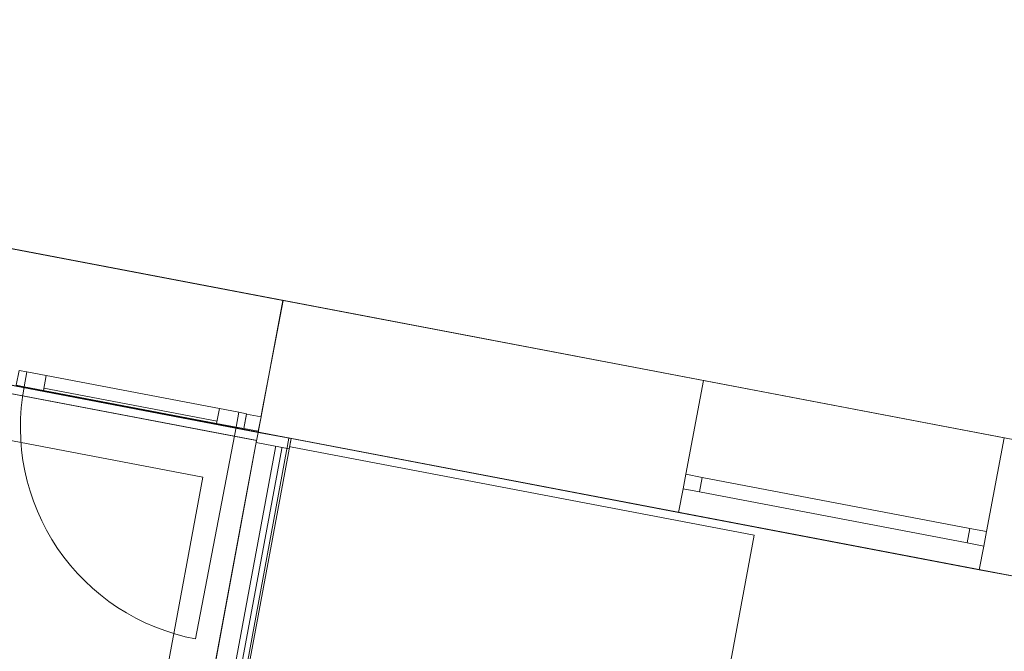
# Model space of a CAD drawing. Header units: metres. Extents: x 32353251 to 32353583, y 5707748 to 5708004.
# Tile 120 of 164: x 32353394.63 to 32353399.33, y 5707933.96 to 5707936.97. Entities that reach past the tile are written whole.
import ezdxf

# ---------------------------------------------------------------- set-up
doc = ezdxf.new("R2010")
doc.units = ezdxf.units.M
doc.header["$LTSCALE"] = 0.75
doc.set_wipeout_variables(frame=1)
doc.layers.get('0').update_dxf_attribs({"linetype": 'CONTINUOUS'})
for name, color, linetype, lineweight in [('10417023$0$#9_002_GES I Übersicht Erdgeschoss_1_113_Türen.A', 7, 'CONTINUOUS', 25), ('10417023$0$#9_002_GES I Übersicht Erdgeschoss_1_707_Bestandsgebäude', 7, 'CONTINUOUS', 25), ('10417023$0$#9_002_GES I Übersicht Erdgeschoss_1_Neubau_101_Wand Aussen.A', 7, 'CONTINUOUS', 25), ('10417023$0$#9_002_GES I Übersicht Erdgeschoss_1_Neubau_102_Wand Innen.A', 7, 'CONTINUOUS', 25), ('10417023$0$#9_002_GES I Übersicht Erdgeschoss_1_Neubau_104_Decken.A', 7, 'CONTINUOUS', 25), ('10417023$0$#9_002_GES I Übersicht Erdgeschoss_1_Neubau_110_Pfosten-Riegel.A', 7, 'CONTINUOUS', 25), ('10417023$0$#9_002_GES I Übersicht Erdgeschoss_1_Neubau_201_Aussenwandbekleidu', 7, 'CONTINUOUS', 25), ('10417023$0$#9_002_GES I Übersicht Erdgeschoss_1_Neubau_707_Bestandsgebäude', 7, 'CONTINUOUS', 25), ('10417023$0$Keine', 7, 'CONTINUOUS', 13)]:
    doc.layers.add(name, color=color, linetype=linetype, lineweight=lineweight)

# ---------------------------------------------------------------- blocks, each defined once
blk = doc.blocks.new('10417023$0$#9_MKO_LP5_ARC_GES_UP_00_002_P_G_modell (3D)')
at = {"layer": '10417023$0$#9_002_GES I Übersicht Erdgeschoss_1_707_Bestandsgebäude', "color": 1, "linetype": 'Continuous', "lineweight": 13, "true_color": 0xff0000}
for p, q in [((-32353452.0848, -5707776.6984), (-32353452.0823, -5707776.1734)), ((-32353450.0408, -5707776.1832), (-32353452.0823, -5707776.1734)), ((-32353450.043, -5707776.6382), (-32353450.0408, -5707776.1832)), ((-32353450.043, -5707776.6382), (-32353450.0408, -5707776.1832)), ((-32353448.5808, -5707776.1903), (-32353450.0408, -5707776.1832)), ((-32353448.583, -5707776.6453), (-32353448.5808, -5707776.1903)), ((-32353448.583, -5707776.6453), (-32353448.5808, -5707776.1903)), ((-32353450.0434, -5707776.7082), (-32353450.043, -5707776.6382)), ((-32353450.0434, -5707776.7082), (-32353450.043, -5707776.6382)), ((-32353450.0434, -5707776.7082), (-32353450.043, -5707776.6382)), ((-32353449.963, -5707776.6386), (-32353450.043, -5707776.6382)), ((-32353449.9634, -5707776.7086), (-32353449.963, -5707776.6386)), ((-32353448.663, -5707776.6449), (-32353449.963, -5707776.6386)), ((-32353448.663, -5707776.6449), (-32353448.6634, -5707776.7149)), ((-32353448.583, -5707776.6453), (-32353448.663, -5707776.6449)), ((-32353448.5834, -5707776.7152), (-32353448.583, -5707776.6453)), ((-32353448.5834, -5707776.7152), (-32353448.583, -5707776.6453)), ((-32353448.5834, -5707776.7152), (-32353448.583, -5707776.6453)), ((-32353450.0439, -5707776.8232), (-32353450.0434, -5707776.7082)), ((-32353450.0439, -5707776.8232), (-32353450.0434, -5707776.7082)), ((-32353450.0434, -5707776.7082), (-32353449.9634, -5707776.7086)), ((-32353449.9634, -5707776.7086), (-32353448.6634, -5707776.7149)), ((-32353448.6634, -5707776.7149), (-32353448.5834, -5707776.7152)), ((-32353448.5839, -5707776.8302), (-32353448.5834, -5707776.7152)), ((-32353448.5839, -5707776.8302), (-32353448.5834, -5707776.7152)), ((-32353448.5839, -5707776.8302), (-32353450.0439, -5707776.8232)), ((-32353448.5839, -5707776.8302), (-32353442.6311, -5707776.8588))]:
    blk.add_line(p, q, dxfattribs=at)
at = {"layer": '10417023$0$#9_002_GES I Übersicht Erdgeschoss_1_707_Bestandsgebäude', "color": 1, "linetype": 'Continuous', "lineweight": 13, "true_color": 0xff0000, "flags": 128}
for points in [[(-32353458.7782, -5707768.7181), (-32353458.8173, -5707776.7811), (-32353440.2639, -5707776.8702), (-32353440.2313, -5707768.7181)], [(-32353458.1384, -5707768.7181), (-32353458.1749, -5707776.1442), (-32353445.2445, -5707776.2063), (-32353445.2338, -5707774.0064), (-32353445.4438, -5707774.0054), (-32353445.437, -5707772.6054), (-32353445.227, -5707772.6064), (-32353445.2081, -5707768.7181)], [(-32353458.1384, -5707768.7181), (-32353458.1749, -5707776.1442), (-32353445.2445, -5707776.2063), (-32353445.2338, -5707774.0064), (-32353445.4438, -5707774.0054), (-32353445.437, -5707772.6054), (-32353445.227, -5707772.6064), (-32353445.2081, -5707768.7181)]]:
    blk.add_lwpolyline(points, dxfattribs=at)
blk.add_lwpolyline([(-32353454.2704, -5707776.803), (-32353452.0853, -5707776.8139), (-32353452.0849, -5707776.1734), (-32353454.2673, -5707776.163)], close=True, dxfattribs=at)
at = {"layer": '10417023$0$#9_002_GES I Übersicht Erdgeschoss_1_Neubau_101_Wand Aussen.A', "color": 1, "linetype": 'Continuous', "lineweight": 13, "true_color": 0xff0000}
blk.add_line((-32353452.3053, -5707777.0723), (-32353452.3053, -5707779.2113), dxfattribs=at)
at = {"layer": '10417023$0$#9_002_GES I Übersicht Erdgeschoss_1_Neubau_102_Wand Innen.A', "color": 1, "linetype": 'Continuous', "lineweight": 13, "true_color": 0xff0000}
for p, q in [((-32353452.3053, -5707776.8523), (-32353454.4712, -5707776.842)), ((-32353452.3053, -5707776.8534), (-32353452.3053, -5707776.8523)), ((-32353454.4722, -5707777.062), (-32353452.3053, -5707777.0723))]:
    blk.add_line(p, q, dxfattribs=at)
at = {"layer": '10417023$0$#9_002_GES I Übersicht Erdgeschoss_1_Neubau_104_Decken.A', "color": 1, "linetype": 'Continuous', "lineweight": 13, "true_color": 0xff0000, "flags": 128}
for points in [[(-32353499.2437, -5707781.953), (-32353499.2437, -5707777.2428), (-32353491.3443, -5707777.2409), (-32353491.3443, -5707777.249), (-32353488.7118, -5707777.2429), (-32353474.3691, -5707777.2035), (-32353467.5805, -5707777.1846), (-32353458.7142, -5707777.16), (-32353458.7142, -5707776.8216), (-32353452.0853, -5707776.8528), (-32353452.0853, -5707777.2428), (-32353452.0853, -5707779.4263), (-32353449.8842, -5707779.4263), (-32353449.8842, -5707779.6463), (-32353454.4712, -5707779.6463), (-32353454.4712, -5707790.5196), (-32353496.3443, -5707790.5196), (-32353496.3443, -5707785.8499), (-32353499.2437, -5707785.8499)], [(-32353454.9891, -5707791.0796), (-32353449.6692, -5707791.0796), (-32353449.6692, -5707776.865), (-32353454.9891, -5707776.8395)], [(-32353453.9356, -5707779.4263), (-32353452.0853, -5707779.4263), (-32353452.0853, -5707776.8534), (-32353453.9356, -5707776.8445)]]:
    blk.add_lwpolyline(points, close=True, dxfattribs=at)
at = {"layer": '10417023$0$#9_002_GES I Übersicht Erdgeschoss_1_Neubau_707_Bestandsgebäude', "color": 1, "linetype": 'Continuous', "lineweight": 13, "true_color": 0xff0000}
for p, q in [((-32353452.0823, -5707776.1734), (-32353454.2673, -5707776.163)), ((-32353452.0848, -5707776.6984), (-32353452.0823, -5707776.1734))]:
    blk.add_line(p, q, dxfattribs=at)
at = {"color": 1, "linetype": 'Continuous', "lineweight": 5, "true_color": 0xff0000}
blk.add_wipeout([(-32353451.9603, -5707776.8439), (-32353451.9903, -5707776.8439), (-32353451.9903, -5707779.1813), (-32353451.9603, -5707779.1813)], dxfattribs=at).dxf.layer = '10417023$0$#9_002_GES I Übersicht Erdgeschoss_1_Neubau_110_Pfosten-Riegel.A'
at = {"layer": '10417023$0$#9_002_GES I Übersicht Erdgeschoss_1_Neubau_110_Pfosten-Riegel.A', "color": 1, "linetype": 'Continuous', "lineweight": 13, "true_color": 0xff0000, "flags": 128}
blk.add_lwpolyline([(-32353451.9603, -5707776.8439), (-32353451.9903, -5707776.8439), (-32353451.9903, -5707779.1813), (-32353451.9603, -5707779.1813)], close=True, dxfattribs=at)
at = {"color": 1, "linetype": 'Continuous', "lineweight": 5, "true_color": 0xff0000}
blk.add_wipeout([(-32353451.9253, -5707776.8139), (-32353452.0853, -5707776.8139), (-32353452.0853, -5707776.8639), (-32353451.9253, -5707776.8639)], dxfattribs=at).dxf.layer = '10417023$0$#9_002_GES I Übersicht Erdgeschoss_1_Neubau_110_Pfosten-Riegel.A'
at = {"layer": '10417023$0$#9_002_GES I Übersicht Erdgeschoss_1_707_Bestandsgebäude', "color": 1, "linetype": 'Continuous', "lineweight": 13, "true_color": 0xff0000}
for p, q in [((-32353452.0848, -5707776.6984), (-32353452.0854, -5707776.8134)), ((-32353452.0854, -5707776.8134), (-32353450.0439, -5707776.8232))]:
    blk.add_line(p, q, dxfattribs=at)
at = {"layer": '10417023$0$#9_002_GES I Übersicht Erdgeschoss_1_Neubau_101_Wand Aussen.A', "color": 1, "linetype": 'Continuous', "lineweight": 13, "true_color": 0xff0000}
blk.add_line((-32353452.0853, -5707779.4263), (-32353452.0853, -5707776.8534), dxfattribs=at)
at = {"layer": '10417023$0$#9_002_GES I Übersicht Erdgeschoss_1_Neubau_110_Pfosten-Riegel.A', "color": 1, "linetype": 'Continuous', "lineweight": 13, "true_color": 0xff0000, "flags": 128}
blk.add_lwpolyline([(-32353451.9253, -5707776.8139), (-32353451.9253, -5707776.8639), (-32353452.0853, -5707776.8639), (-32353452.0853, -5707776.8139)], close=True, dxfattribs=at)
at = {"layer": '10417023$0$#9_002_GES I Übersicht Erdgeschoss_1_Neubau_201_Aussenwandbekleidu', "color": 1, "linetype": 'Continuous', "lineweight": 13, "true_color": 0xff0000}
for p, q in [((-32353451.9253, -5707776.8142), (-32353451.9353, -5707776.8142)), ((-32353451.9353, -5707776.8142), (-32353451.9353, -5707779.2113)), ((-32353451.9253, -5707779.2113), (-32353451.9253, -5707776.8142))]:
    blk.add_line(p, q, dxfattribs=at)
at = {"layer": '10417023$0$#9_002_GES I Übersicht Erdgeschoss_1_Neubau_707_Bestandsgebäude', "color": 1, "linetype": 'Continuous', "lineweight": 13, "true_color": 0xff0000}
for p, q in [((-32353452.0848, -5707776.6984), (-32353452.0854, -5707776.8134)), ((-32353452.0854, -5707776.8134), (-32353454.2704, -5707776.803))]:
    blk.add_line(p, q, dxfattribs=at)
at = {"color": 1, "linetype": 'Continuous', "lineweight": 5, "true_color": 0xff0000}
blk.add_wipeout([(-32353452.287, -5707776.736), (-32353453.1278, -5707776.732), (-32353453.1281, -5707776.804), (-32353452.2873, -5707776.808)], dxfattribs=at).dxf.layer = '10417023$0$#9_002_GES I Übersicht Erdgeschoss_1_113_Türen.A'
at = {"layer": '10417023$0$#9_002_GES I Übersicht Erdgeschoss_1_113_Türen.A', "color": 1, "linetype": 'Continuous', "lineweight": 13, "true_color": 0xff0000}
for p, q in [((-32353452.287, -5707776.736), (-32353453.1278, -5707776.732)), ((-32353452.2873, -5707776.798), (-32353453.1281, -5707776.794)), ((-32353452.2873, -5707776.808), (-32353453.1281, -5707776.804))]:
    blk.add_line(p, q, dxfattribs=at)
at = {"layer": '10417023$0$#9_002_GES I Übersicht Erdgeschoss_1_113_Türen.A', "color": 1, "linetype": 'Continuous', "lineweight": 13, "true_color": 0xff0000, "flags": 128}
blk.add_lwpolyline([(-32353452.287, -5707776.736), (-32353453.1278, -5707776.732), (-32353453.1281, -5707776.804), (-32353452.2873, -5707776.808)], close=True, dxfattribs=at)
at = {"layer": '10417023$0$#9_002_GES I Übersicht Erdgeschoss_1_113_Türen.A', "color": 1, "linetype": 'Continuous', "lineweight": 13, "true_color": 0xff0000}
blk.add_arc((-32353452.1933, -5707776.8085), 1.0288, 179.725, 269.725, dxfattribs=at)
at = {"color": 1, "linetype": 'Continuous', "lineweight": 5, "true_color": 0xff0000}
for points in [[(-32353453.1278, -5707776.732), (-32353453.2218, -5707776.7315), (-32353453.2221, -5707776.8035), (-32353453.1281, -5707776.804)], [(-32353452.193, -5707776.7365), (-32353452.287, -5707776.736), (-32353452.2873, -5707776.808), (-32353452.1933, -5707776.8085)]]:
    blk.add_wipeout(points, dxfattribs=at).dxf.layer = '10417023$0$#9_002_GES I Übersicht Erdgeschoss_1_113_Türen.A'
at = {"layer": '10417023$0$#9_002_GES I Übersicht Erdgeschoss_1_113_Türen.A', "color": 1, "linetype": 'Continuous', "lineweight": 13, "true_color": 0xff0000}
blk.add_line((-32353452.1933, -5707776.8085), (-32353452.1983, -5707777.8373), dxfattribs=at)
at = {"layer": '10417023$0$#9_002_GES I Übersicht Erdgeschoss_1_113_Türen.A', "color": 1, "linetype": 'Continuous', "lineweight": 13, "true_color": 0xff0000, "flags": 128}
for points in [[(-32353453.1278, -5707776.732), (-32353453.2218, -5707776.7315), (-32353453.2221, -5707776.8035), (-32353453.1281, -5707776.804)], [(-32353452.193, -5707776.7365), (-32353452.287, -5707776.736), (-32353452.2873, -5707776.808), (-32353452.1933, -5707776.8085)]]:
    blk.add_lwpolyline(points, close=True, dxfattribs=at)
at = {"color": 1, "linetype": 'Continuous', "lineweight": 5, "true_color": 0xff0000}
for points in [[(-32353453.2601, -5707776.8033), (-32353453.2221, -5707776.8035), (-32353453.2218, -5707776.7315), (-32353453.2598, -5707776.7313)], [(-32353452.155, -5707776.7367), (-32353452.193, -5707776.7365), (-32353452.1933, -5707776.8085), (-32353452.1553, -5707776.8087)]]:
    blk.add_wipeout(points, dxfattribs=at).dxf.layer = '10417023$0$#9_002_GES I Übersicht Erdgeschoss_1_113_Türen.A'
at = {"layer": '10417023$0$#9_002_GES I Übersicht Erdgeschoss_1_113_Türen.A', "color": 1, "linetype": 'Continuous', "lineweight": 13, "true_color": 0xff0000, "flags": 128}
for points in [[(-32353453.2601, -5707776.8033), (-32353453.2221, -5707776.8035), (-32353453.2218, -5707776.7315), (-32353453.2598, -5707776.7313)], [(-32353452.155, -5707776.7367), (-32353452.193, -5707776.7365), (-32353452.1933, -5707776.8085), (-32353452.1553, -5707776.8087)]]:
    blk.add_lwpolyline(points, close=True, dxfattribs=at)
at = {"color": 1, "linetype": 'Continuous', "lineweight": 5, "true_color": 0xff0000}
blk.add_wipeout([(-32353452.1553, -5707776.8087), (-32353452.0853, -5707776.809), (-32353452.085, -5707776.739), (-32353452.155, -5707776.7387)], dxfattribs=at).dxf.layer = '10417023$0$#9_002_GES I Übersicht Erdgeschoss_1_113_Türen.A'
at = {"layer": '10417023$0$#9_002_GES I Übersicht Erdgeschoss_1_113_Türen.A', "color": 1, "linetype": 'Continuous', "lineweight": 13, "true_color": 0xff0000, "flags": 128}
blk.add_lwpolyline([(-32353452.1553, -5707776.8087), (-32353452.0853, -5707776.809), (-32353452.085, -5707776.739), (-32353452.155, -5707776.7387)], close=True, dxfattribs=at)
blk = doc.blocks.new('10417023$0$2_MKO_LP5_LAN_GES_UP_00_002_V_A (3D)')
at = {"layer": '10417023$0$Keine'}
blk.add_blockref('10417023$0$#9_MKO_LP5_ARC_GES_UP_00_002_P_G_modell (3D)', (0, 0), dxfattribs=at)
blk = doc.blocks.new('10417023')
at = {"layer": '10417023$0$Keine', "rotation": 349.4819372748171}
blk.add_blockref('10417023$0$2_MKO_LP5_LAN_GES_UP_00_002_V_A (3D)', (65205154.9314, 5413829.5578), dxfattribs=at)

msp = doc.modelspace()

# ---------------------------------------------------------------- block references
msp.add_blockref('10417023', (0, 0))

doc.saveas('drawing.dxf')
